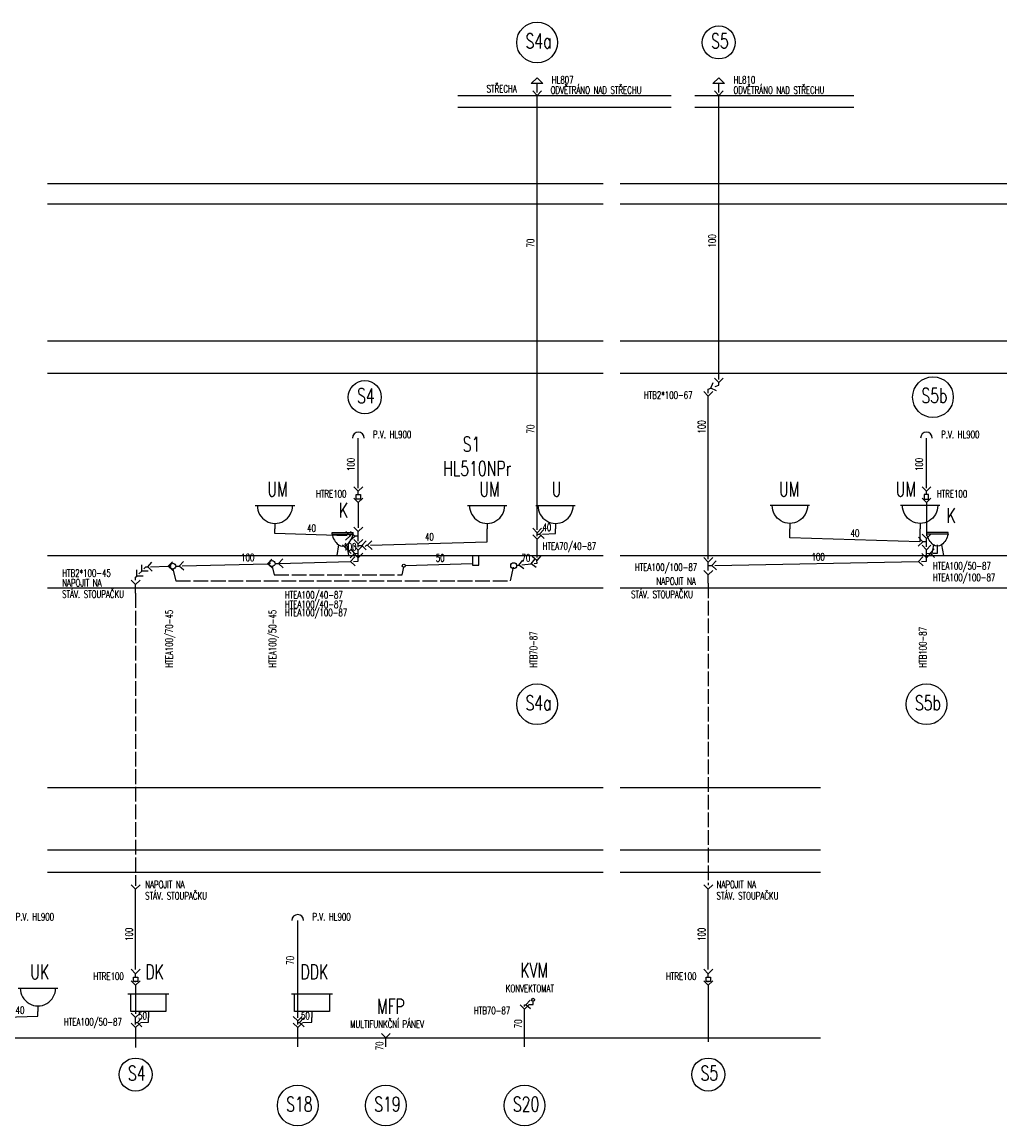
# Model space of a CAD drawing. Extents: x -388847 to -134749, y 81682 to 194994.
# Tile 5 of 23: x -352758 to -335988, y 148582 to 167369. Entities that reach past the tile are written whole.
import ezdxf

# ---------------------------------------------------------------- set-up
doc = ezdxf.new("R2010")
doc.units = 0
doc.header["$MEASUREMENT"] = 0
doc.linetypes.add('CARKOVANA_S', pattern=[6, 5, -1])
for name, color, linetype in [('S721_ODPADNI_POPIS', 7, 'Continuous'), ('S721_ODPADNI_TENKE', 7, 'Continuous'), ('S721_ODPADNI_TLUSTE', 1, 'Continuous'), ('S721_PODLAZI', 7, 'Continuous'), ('S721_PRIPOJ_POPIS', 7, 'Continuous'), ('S721_PRIPOJ_TENKE', 7, 'Continuous'), ('S721_PRIPOJ_TLUSTE', 1, 'Continuous'), ('S721_STOUPACKY_TENKE', 7, 'Continuous'), ('S721_STOUPACKY_TLUSTE', 1, 'Continuous'), ('S721_TVAR_POPIS', 7, 'Continuous'), ('S721_ZARIZENI_TENKE', 7, 'Continuous'), ('S721_ZARIZENI_TLUSTE', 1, 'Continuous'), ('ZT-VOD', 1, 'Continuous')]:
    doc.layers.add(name, color=color, linetype=linetype)
doc.styles.add('SIMP_CZ', font='simplex.shx', dxfattribs={"width": 0.8})

# ---------------------------------------------------------------- blocks, each defined once
blk = doc.blocks.new('S721_KLOZET')
for p, q in [((-180, 210), (180, 210)), ((-180, 180), (-180, 210)), ((180, 180), (180, 210)), ((-180, 180), (180, 180)), ((-70, 0), (-100, -180)), ((70, 0), (100, -180))]:
    blk.add_line(p, q)
for centre, radius, start, end in [((150, 258), 340, 193.336, 229.5231), ((-150, 258), 340, 310.4769, 346.664), ((0, 100), 122, 234.9632, 305.0368)]:
    blk.add_arc(centre, radius, start, end)
blk = doc.blocks.new('S721_UMYVADLO')
blk.add_line((-336, 400), (336, 400))
at = {"linetype": 'Continuous'}
blk.add_line((0, 95), (0, 0), dxfattribs=at)
blk.add_arc((0, 395), 300, 179.0279, 0.9721)
blk = doc.blocks.new('S721_DREZ')
for p, q in [((-350, 400), (350, 400)), ((-300, 100), (-300, 400)), ((300, 400), (300, 100)), ((300, 100), (-300, 100)), ((0, 100), (0, 0))]:
    blk.add_line(p, q)

msp = doc.modelspace()

# ---------------------------------------------------------------- linework, layer by layer
at = {"layer": 'S721_ODPADNI_TENKE'}
for p, q in [((-344088.4, 166322.1), (-343988.4, 166422.1)), ((-343888.4, 166322.1), (-344088.4, 166322.1)), ((-343988.4, 166422.1), (-343888.4, 166322.1)), ((-343988.4, 166172.1), (-343988.4, 166322.1)), ((-340994.8, 166322.1), (-340894.8, 166422.1)), ((-340794.8, 166322.1), (-340994.8, 166322.1)), ((-340894.8, 166422.1), (-340794.8, 166322.1)), ((-340894.8, 166172.1), (-340894.8, 166322.1)), ((-343988.4, 166122.1), (-344063.4, 166197.1)), ((-343913.4, 166197.1), (-343988.4, 166122.1)), ((-340894.8, 166122.1), (-340969.8, 166197.1)), ((-340819.8, 166197.1), (-340894.8, 166122.1)), ((-341032.8, 161136.3), (-340991.4, 161234)), ((-340894.8, 161236.1), (-340969.8, 161311.1)), ((-340819.8, 161311.1), (-340894.8, 161236.1)), ((-341073.6, 161003.9), (-341148.6, 161078.9)), ((-340998.6, 161078.9), (-341073.6, 161003.9)), ((-340935.2, 161094.9), (-341032.8, 161136.3)), ((-347032.9, 159386.4), (-347107.9, 159461.4)), ((-347070.4, 159251.4), (-347070.4, 159326.4)), ((-347070.4, 159326.4), (-346995.4, 159326.4)), ((-346957.9, 159461.4), (-347032.9, 159386.4)), ((-346995.4, 159326.4), (-346995.4, 159251.4)), ((-337433.8, 159461.4), (-337358.8, 159386.4)), ((-337321.3, 159326.4), (-337396.3, 159326.4)), ((-337396.3, 159326.4), (-337396.3, 159251.4)), ((-337358.8, 159386.4), (-337283.8, 159461.4)), ((-337321.3, 159251.4), (-337321.3, 159326.4)), ((-347032.9, 159191.4), (-347107.9, 159266.4)), ((-346995.4, 159251.4), (-347070.4, 159251.4)), ((-346957.9, 159266.4), (-347032.9, 159191.4)), ((-337433.8, 159266.4), (-337358.8, 159191.4)), ((-337396.3, 159251.4), (-337321.3, 159251.4)), ((-337358.8, 159191.4), (-337283.8, 159266.4)), ((-347032.9, 158697.4), (-347107.9, 158772.4)), ((-346957.9, 158772.4), (-347032.9, 158697.4)), ((-343988.4, 158678.7), (-344063.4, 158753.7)), ((-343913.4, 158753.7), (-343988.4, 158678.7)), ((-347251.3, 158551.1), (-347174.1, 158623.8)), ((-347174.1, 158623.8), (-347246.8, 158701)), ((-347171.4, 158549.3), (-347093.8, 158621.7)), ((-347093.8, 158621.7), (-347166.2, 158699.2)), ((-347032.9, 158486.5), (-347107.9, 158561.5)), ((-346957.9, 158561.5), (-347032.9, 158486.5)), ((-343988.4, 158569.7), (-344063.4, 158644.7)), ((-343913.4, 158644.7), (-343988.4, 158569.7)), ((-343946.4, 158654.1), (-343874.1, 158731.7)), ((-343868.8, 158581.8), (-343946.4, 158654.1)), ((-337419.8, 158523.6), (-337492.1, 158601.2)), ((-337433.8, 158652.9), (-337358.8, 158577.9)), ((-337358.8, 158577.9), (-337283.8, 158652.9)), ((-347167.2, 158401.3), (-347094.8, 158323.7)), ((-347032.9, 158383.5), (-347107.9, 158458.5)), ((-346957.9, 158458.5), (-347032.9, 158383.5)), ((-346973.9, 158461.6), (-346901.6, 158539.2)), ((-346896.3, 158389.3), (-346973.9, 158461.6)), ((-346874, 158464.3), (-346801.3, 158541.5)), ((-346796.8, 158391.6), (-346874, 158464.3)), ((-337497.4, 158451.3), (-337419.8, 158523.6)), ((-337433.8, 158463.5), (-337358.8, 158388.5)), ((-337358.8, 158388.5), (-337283.8, 158463.5)), ((-337224.5, 158406.2), (-337296.9, 158328.6)), ((-350082.1, 158111.7), (-350009.1, 158188.6)), ((-348577, 158151.4), (-348504, 158228.3)), ((-348391.1, 158156.3), (-348318.1, 158233.2)), ((-347094.8, 158323.7), (-347172.4, 158251.4)), ((-347165.8, 158188.6), (-347092.8, 158265.5)), ((-347088.9, 158115.6), (-347165.8, 158188.6)), ((-347032.3, 158253.1), (-347106.7, 158328.7)), ((-346956.7, 158327.5), (-347032.3, 158253.1)), ((-344297.4, 158127.2), (-344231.3, 158210.2)), ((-344088.8, 158150.8), (-344022.6, 158233.7)), ((-343991.7, 158205), (-344072.3, 158273.9)), ((-343922.7, 158285.5), (-343991.7, 158205)), ((-341073.6, 158179.8), (-341148.6, 158254.8)), ((-340998.6, 158254.8), (-341073.6, 158179.8)), ((-341011.6, 158120), (-340939.3, 158197.5)), ((-337491.7, 158189.4), (-337418.3, 158265.9)), ((-337415.3, 158116), (-337491.7, 158189.4)), ((-337435.9, 158327), (-337359.7, 158253.1)), ((-337359.7, 158253.1), (-337285.9, 158329.2)), ((-337296.9, 158328.6), (-337219.3, 158256.3)), ((-350804, 157940.5), (-350804, 158046.6)), ((-350719.2, 158025.3), (-350719.2, 158131.4)), ((-350613.1, 158025.3), (-350719.2, 158025.3)), ((-350618.8, 158097.5), (-350545.8, 158174.5)), ((-350541.8, 158024.5), (-350618.8, 158097.5)), ((-350268, 158106.8), (-350195, 158183.7)), ((-350191.1, 158033.8), (-350268, 158106.8)), ((-350005.1, 158038.7), (-350082.1, 158111.7)), ((-348500.1, 158078.4), (-348577, 158151.4)), ((-348314.1, 158083.3), (-348391.1, 158156.3)), ((-344214.5, 158061.1), (-344297.4, 158127.2)), ((-344005.8, 158084.7), (-344088.8, 158150.8)), ((-341073.6, 157962), (-341148.6, 158037)), ((-340998.6, 158037), (-341073.6, 157962)), ((-340934.1, 158047.6), (-341011.6, 158120)), ((-350824.5, 157796.2), (-350899.5, 157871.2)), ((-350749.5, 157871.2), (-350824.5, 157796.2)), ((-350698, 157940.5), (-350804, 157940.5)), ((-350824.5, 152610.1), (-350899.5, 152685.1)), ((-350749.5, 152685.1), (-350824.5, 152610.1)), ((-341073.6, 152610.1), (-341148.6, 152685.1)), ((-340998.6, 152685.1), (-341073.6, 152610.1)), ((-350824.5, 151173.4), (-350899.5, 151248.4)), ((-350749.5, 151248.4), (-350824.5, 151173.4)), ((-341073.6, 151173.4), (-341148.6, 151248.4)), ((-340998.6, 151248.4), (-341073.6, 151173.4)), ((-350824.5, 150978.4), (-350899.5, 151053.4)), ((-350862, 151038.4), (-350862, 151113.4)), ((-350862, 151113.4), (-350787, 151113.4)), ((-350749.5, 151053.4), (-350824.5, 150978.4)), ((-350787, 151113.4), (-350787, 151038.4)), ((-341073.6, 150978.4), (-341148.6, 151053.4)), ((-341111.1, 151038.4), (-341111.1, 151113.4)), ((-341111.1, 151113.4), (-341036.1, 151113.4)), ((-340998.6, 151053.4), (-341073.6, 150978.4)), ((-341036.1, 151113.4), (-341036.1, 151038.4)), ((-350787, 151038.4), (-350862, 151038.4)), ((-341036.1, 151038.4), (-341111.1, 151038.4)), ((-344177.6, 150645.6), (-344105.2, 150723.2)), ((-350824.5, 150426.3), (-350899.5, 150501.3)), ((-350749.5, 150501.3), (-350824.5, 150426.3)), ((-344203.5, 150566.7), (-344278.5, 150641.7)), ((-344128.5, 150641.7), (-344203.5, 150566.7)), ((-344100, 150573.3), (-344177.6, 150645.6)), ((-350824.5, 150258.6), (-350899.5, 150333.6)), ((-350749.5, 150333.6), (-350824.5, 150258.6)), ((-350793.6, 150343.7), (-350721.2, 150421.2)), ((-350716, 150271.3), (-350793.6, 150343.7)), ((-348064.4, 150371.8), (-348139.4, 150446.8)), ((-348064.4, 150257.8), (-348139.4, 150332.8)), ((-347989.4, 150446.8), (-348064.4, 150371.8)), ((-347989.4, 150332.8), (-348064.4, 150257.8)), ((-348034.5, 150342.9), (-347962.1, 150420.4)), ((-347956.9, 150270.5), (-348034.5, 150342.9)), ((-346564.4, 150079.1), (-346639.4, 150154.1)), ((-346489.4, 150154.1), (-346564.4, 150079.1))]:
    msp.add_line(p, q, dxfattribs=at)
for centre in [(-348500.1, 158153.4), (-350191.1, 158108.8), (-344387.8, 158117)]:
    msp.add_circle(centre, 50, dxfattribs=at)
for centre in [(-347032.9, 160288.9), (-337358.8, 160288.9), (-348064.4, 152079.1)]:
    msp.add_arc(centre, 100, 0, 180, dxfattribs=at)
at = {"layer": 'S721_ODPADNI_TLUSTE'}
for p, q in [((-343988.4, 158728.7), (-343988.4, 166122.1)), ((-340894.8, 161286.1), (-340894.8, 166122.1)), ((-340956, 161167.4), (-340894.8, 161192.1)), ((-340894.8, 161192.1), (-340894.8, 161236.1)), ((-341073.6, 161119.9), (-341032.8, 161136.3)), ((-341073.6, 161053.9), (-341073.6, 161119.9)), ((-341073.6, 158229.8), (-341073.6, 161003.9)), ((-347032.9, 159436.4), (-347032.9, 160288.9)), ((-337358.8, 159436.4), (-337358.8, 160288.9)), ((-347032.9, 159326.4), (-347032.9, 159386.4)), ((-337358.8, 159326.4), (-337358.8, 159386.4)), ((-347032.9, 159241.4), (-347032.9, 159251.4)), ((-337358.8, 159241.4), (-337358.8, 159251.4)), ((-337358.8, 159191.4), (-337358.8, 158627.9)), ((-347032.9, 158619.5), (-347093.8, 158621.7)), ((-347032.9, 158536.5), (-347032.9, 158697.4)), ((-343988.4, 158619.7), (-343988.4, 158678.7)), ((-343988.4, 158652.7), (-343946.4, 158654.1)), ((-343988.4, 158255.1), (-343988.4, 158569.7)), ((-337358.8, 158438.5), (-337358.8, 158577.9)), ((-347032.9, 158433.5), (-347032.9, 158486.5)), ((-347032.9, 158459.5), (-346973.9, 158461.6)), ((-347032.9, 158238.5), (-347032.9, 158383.5)), ((-337358.8, 158521.5), (-337419.8, 158523.6)), ((-337358.8, 158243.5), (-337358.8, 158388.5)), ((-347115.8, 158189.9), (-347032.9, 158192.1)), ((-347032.9, 158321.5), (-347094.8, 158323.7)), ((-347032.9, 158192.1), (-347032.3, 158253.1)), ((-343988.4, 158162.1), (-343991.7, 158205)), ((-337441.7, 158190.4), (-337358.8, 158192.1)), ((-337358.8, 158326.5), (-337296.9, 158328.6)), ((-337358.8, 158192.1), (-337357.9, 158253.1)), ((-350768.7, 157975.8), (-350719.2, 158025.3)), ((-350683.8, 158060.7), (-350647.8, 158096.8)), ((-350647.8, 158096.8), (-350618.8, 158097.5)), ((-350218.1, 158108.1), (-350241, 158107.5)), ((-350141.1, 158110.1), (-350082.1, 158111.7)), ((-348527.1, 158152.7), (-348550, 158152.1)), ((-348450.1, 158154.7), (-348391.1, 158156.3)), ((-344338.1, 158122.7), (-344297.4, 158127.2)), ((-344039.1, 158156.4), (-343988.4, 158162.1)), ((-341073.6, 158034.8), (-341073.6, 158179.8)), ((-341073.6, 158117.8), (-341011.6, 158120)), ((-350824.5, 157920), (-350804, 157940.5)), ((-350824.5, 157869), (-350824.5, 157920)), ((-350824.5, 151244.9), (-350824.5, 152610.1)), ((-341073.6, 151244.9), (-341073.6, 152610.1)), ((-348064.4, 150421.8), (-348064.4, 152079.1)), ((-350824.5, 151113.4), (-350824.5, 151173.4)), ((-341073.6, 151113.4), (-341073.6, 151173.4)), ((-350824.5, 151028.4), (-350824.5, 151038.4)), ((-350824.5, 150978.4), (-350824.5, 150488.3)), ((-341073.6, 151028.4), (-341073.6, 151038.4)), ((-341073.6, 150978.4), (-341073.6, 150014.1)), ((-344203.5, 150644.7), (-344177.6, 150645.6)), ((-344203.5, 150616.7), (-344203.5, 150644.7)), ((-344203.5, 149929.1), (-344203.5, 150566.7)), ((-350824.5, 150308.6), (-350824.5, 150426.3)), ((-350824.5, 150342.6), (-350793.6, 150343.7)), ((-348064.4, 150307.8), (-348064.4, 150371.8)), ((-348064.4, 150341.8), (-348034.5, 150342.9)), ((-350824.5, 150258.6), (-350824.5, 149914.8)), ((-348064.4, 149929.1), (-348064.4, 150257.8)), ((-346564.4, 149929.1), (-346564.4, 150079.1))]:
    msp.add_line(p, q, dxfattribs=at)
at = {"layer": 'S721_ODPADNI_TLUSTE', "ltscale": 300}
for p, q in [((-348391.1, 158156.3), (-347165.8, 158188.6)), ((-340961.7, 158121.7), (-337491.7, 158189.4)), ((-350568.8, 158098.8), (-350268, 158106.8)), ((-350032.1, 158113), (-348577, 158151.3))]:
    msp.add_line(p, q, dxfattribs=at)
at = {"layer": 'S721_ODPADNI_TLUSTE', "linetype": 'Continuous', "ltscale": 300}
msp.add_line((-344247.7, 158132.9), (-344088.8, 158150.8), dxfattribs=at)
at = {"layer": 'S721_ODPADNI_TLUSTE', "color": 7}
for p, q in [((-341073.6, 157817), (-341073.6, 157962)), ((-350824.5, 157651.2), (-350824.5, 157796.2))]:
    msp.add_line(p, q, dxfattribs=at)
at = {"layer": 'S721_PODLAZI'}
for p, q in [((-345335.6, 166122.1), (-341708.3, 166122.1)), ((-341301.7, 166122.1), (-338594.5, 166122.1)), ((-345335.6, 165922.1), (-341708.3, 165922.1)), ((-341301.7, 165922.1), (-338594.5, 165922.1)), ((-352324.5, 164622.1), (-342864.6, 164622.1)), ((-342573.6, 164622.1), (-335988.2, 164622.1)), ((-352324.5, 164277.1), (-342864.6, 164277.1)), ((-342573.6, 164277.1), (-335988.2, 164277.1)), ((-352324.5, 161942.1), (-342864.6, 161942.1)), ((-342573.6, 161942.1), (-335988.2, 161942.1)), ((-352324.5, 161392.1), (-342864.6, 161392.1)), ((-342573.6, 161392.1), (-335988.2, 161392.1)), ((-352324.5, 158292.1), (-342864.6, 158292.1)), ((-342573.6, 158292.1), (-335988.2, 158292.1)), ((-352324.5, 157742.1), (-342864.6, 157742.1)), ((-342573.6, 157742.1), (-335988.2, 157742.1)), ((-352324.5, 154342.1), (-342864.6, 154342.1)), ((-342573.6, 154342.1), (-339160.3, 154342.1)), ((-352324.5, 153279.1), (-342864.6, 153279.1)), ((-342573.6, 153279.1), (-339160.3, 153279.1)), ((-352324.5, 152899.1), (-342864.6, 152899.1)), ((-342573.6, 152899.1), (-339160.3, 152899.1)), ((-361707.8, 150079.1), (-339160.3, 150079.1))]:
    msp.add_line(p, q, dxfattribs=at)
at = {"layer": 'S721_PRIPOJ_TENKE', "linetype": 'CARKOVANA_S', "ltscale": 50}
for p, q in [((-350191.1, 158058.8), (-350141.1, 157858.8)), ((-348500.1, 158103.4), (-348465.2, 157963.6)), ((-346286.7, 157963.6), (-346258.2, 158092)), ((-344439.6, 157858.8), (-344387.8, 158092)), ((-350141.1, 157858.8), (-344439.6, 157858.8)), ((-348465.2, 157963.6), (-346286.7, 157963.6)), ((-341073.6, 157817), (-341073.6, 152679.8)), ((-350824.5, 157651.2), (-350824.5, 152671.1))]:
    msp.add_line(p, q, dxfattribs=at)
at = {"layer": 'S721_PRIPOJ_TENKE'}
msp.add_circle((-346258.2, 158117), 25, dxfattribs=at)
at = {"layer": 'S721_PRIPOJ_TLUSTE', "linetype": 'Continuous', "ltscale": 300}
for p, q in [((-348451.8, 158662.1), (-348451.8, 158742.1)), ((-347224, 158625.3), (-348451.8, 158662.1)), ((-343896.4, 158655.9), (-343673.8, 158662.1)), ((-343673.8, 158662.1), (-343673.8, 158742.1)), ((-339684.4, 158591.2), (-339684.4, 158742.1)), ((-337469.8, 158524.8), (-339684.4, 158591.2)), ((-337466.3, 158524.7), (-337466.3, 158742.1)), ((-337171.1, 158332.1), (-337171.1, 158472.1)), ((-337246.9, 158330.4), (-337171.1, 158332.1)), ((-344057.3, 150649.1), (-344057.3, 150704.1)), ((-352487.7, 150449.1), (-352487.7, 150529.1)), ((-344127.6, 150647), (-344057.3, 150649.1)), ((-353035.4, 150433.1), (-352487.7, 150449.1)), ((-350743.6, 150345), (-350607.6, 150349.1)), ((-350607.6, 150349.1), (-350607.6, 150429.1)), ((-347984.5, 150344.6), (-347821.7, 150349.1)), ((-347821.7, 150349.1), (-347821.7, 150429.1))]:
    msp.add_line(p, q, dxfattribs=at)
at = {"layer": 'S721_PRIPOJ_TLUSTE'}
for p, q in [((-347153.1, 158623.1), (-347174.1, 158623.8)), ((-346915.5, 158443.2), (-346895, 158463.7)), ((-346895, 158463.7), (-346874, 158464.3))]:
    msp.add_line(p, q, dxfattribs=at)
at = {"layer": 'S721_PRIPOJ_TLUSTE', "ltscale": 300}
for p, q in [((-344839.6, 158525.3), (-344839.6, 158742.1)), ((-347157.1, 158325.3), (-347299.7, 158472.1)), ((-346824, 158465.8), (-344839.6, 158525.3)), ((-346233.2, 158117.8), (-345090.8, 158152.1))]:
    msp.add_line(p, q, dxfattribs=at)
at = {"layer": 'S721_STOUPACKY_TENKE'}
for centre, radius in [((-343988.4, 167022.1), 346.9), ((-340894.8, 167022.1), 281.2), ((-346921.9, 160984.9), 281.2), ((-337247.8, 160986), 346.9), ((-343988.4, 155759.1), 346.9), ((-337358.8, 155759.1), 346.9), ((-350824.5, 149456.8), 281.2), ((-341073.6, 149456.8), 281.2), ((-348064.4, 148929.1), 346.9), ((-346564.4, 148929.1), 346.9), ((-344203.5, 148929.1), 346.9)]:
    msp.add_circle(centre, radius, dxfattribs=at)
at = {"layer": 'S721_ZARIZENI_TENKE'}
for p, q in [((-345090.8, 158292.1), (-345090.8, 158127.1)), ((-344980.8, 158127.1), (-344980.8, 158292.1)), ((-345090.8, 158127.1), (-344980.8, 158127.1))]:
    msp.add_line(p, q, dxfattribs=at)
msp.add_circle((-344057.3, 150729.1), 25, dxfattribs=at)
at = {"layer": 'ZT-VOD', "color": 1, "linetype": 'Continuous', "ltscale": 300}
msp.add_line((-347032.9, 159191.4), (-347032.9, 158759.6), dxfattribs=at)

# ---------------------------------------------------------------- block references
at = {"layer": 'S721_ZARIZENI_TENKE'}
for name, p in [('S721_UMYVADLO', (-348451.8, 158742.1)), ('S721_UMYVADLO', (-344839.6, 158742.1)), ('S721_UMYVADLO', (-343673.8, 158742.1)), ('S721_KLOZET', (-347299.7, 158472.1)), ('S721_UMYVADLO', (-352487.7, 150529.1)), ('S721_DREZ', (-350607.6, 150429.1)), ('S721_DREZ', (-347821.7, 150429.1))]:
    msp.add_blockref(name, p, dxfattribs=at)
at = {"layer": 'S721_ZARIZENI_TENKE', "xscale": -1}
for name, p in [('S721_UMYVADLO', (-339684.4, 158742.1)), ('S721_UMYVADLO', (-337466.3, 158742.1)), ('S721_KLOZET', (-337171.1, 158472.1))]:
    msp.add_blockref(name, p, dxfattribs=at)

# ---------------------------------------------------------------- texts
at = {"layer": 'S721_ODPADNI_POPIS', "style": 'SIMP_CZ', "width": 0.7}
for s, p in [('ODVĚTRÁNO NAD STŘECHU', (-343758.5, 166149.2)), ('HL807', (-343738.4, 166322.1)), ('ODVĚTRÁNO NAD STŘECHU', (-340644.8, 166149.2)), ('HL810', (-340644.8, 166322.1)), ('P.V. HL900', (-346782.9, 160288.9)), ('P.V. HL900', (-337108.8, 160288.9)), ('100', (-349027.1, 158192.1)), ('70', (-344253.7, 158189.6)), ('100', (-339314.6, 158205)), ('P.V. HL900', (-352865.4, 152079.1)), ('P.V. HL900', (-347814.4, 152079.1))]:
    msp.add_text(s, height=125, dxfattribs=at).set_placement(p)
for s, p in [('70', (-344038.4, 163532.1)), ('100', (-340944.8, 163532.1)), ('70', (-344038.4, 160367.1)), ('100', (-341123.6, 160367.1)), ('100', (-347095.5, 159728.1)), ('100', (-337421.4, 159728.1)), ('100', (-350874.5, 151730.4)), ('100', (-341123.6, 151730.4)), ('70', (-348129.8, 151324.2)), ('70', (-344249.6, 150244.4)), ('70', (-346610.5, 149869.8))]:
    msp.add_text(s, height=125, rotation=90, dxfattribs=at).set_placement(p)
at = {"layer": 'S721_PODLAZI', "style": 'SIMP_CZ', "width": 0.7}
msp.add_text('STŘECHA', height=125, dxfattribs=at).set_placement((-344847.8, 166172.1))
at = {"layer": 'S721_PRIPOJ_POPIS', "style": 'SIMP_CZ', "width": 0.7}
for s, p in [('40', (-347904.1, 158693.7)), ('40', (-343896.7, 158707.4)), ('40', (-345896.9, 158545.6)), ('40', (-338651.4, 158608)), ('100', (-347288.7, 158375.5)), ('50', (-345712.6, 158185.4)), ('40', (-352867.2, 150489.7)), ('50', (-350781.7, 150395.8)), ('50', (-348008.7, 150395.5))]:
    msp.add_text(s, height=125, dxfattribs=at).set_placement(p)
at = {"layer": 'S721_STOUPACKY_TLUSTE', "style": 'SIMP_CZ', "width": 0.7}
for s, p in [('S4a', (-344185.3, 166922.1)), ('S5', (-341026, 166922.1)), ('S4', (-347053.2, 160884.9)), ('S5b', (-337444.7, 160886)), ('S5b', (-337555.6, 155659.1)), ('S4a', (-344185.3, 155659.1)), ('S4', (-350955.8, 149356.8)), ('S5', (-341204.8, 149356.8)), ('S18', (-348261.3, 148829.1)), ('S19', (-346761.3, 148829.1)), ('S20', (-344400.4, 148829.1))]:
    msp.add_text(s, height=250, dxfattribs=at).set_placement(p)
at = {"layer": 'S721_TVAR_POPIS', "style": 'SIMP_CZ', "width": 0.7}
for s, p in [('HTB2*100-67', (-342170.3, 160957.4)), ('HTRE100', (-347751.7, 159279.1)), ('HTRE100', (-337181.7, 159279.1)), ('HTEA70/40-87', (-343894.2, 158389.1)), ('HTEA100/50-87', (-337247.2, 158049.8)), ('HTB2*100-45', (-352074.5, 157929.6)), ('HTEA100/100-87', (-342323.6, 158026.7)), ('NAPOJIT NA ', (-352075.8, 157762)), ('NAPOJIT NA ', (-341956.4, 157788.8)), ('HTEA100/100-87', (-337247.2, 157854.8)), ('STÁV. STOUPAČKU', (-352075.8, 157570)), ('HTEA100/40-87', (-348282.9, 157555.8)), ('STÁV. STOUPAČKU', (-342388.4, 157566.5)), ('HTEA100/40-87', (-348282.9, 157395.8)), ('HTEA100/100-87', (-348282.9, 157257.8)), ('NAPOJIT NA ', (-350661.7, 152627.4)), ('NAPOJIT NA ', (-340932.2, 152627.4)), ('STÁV. STOUPAČKU', (-350661.7, 152435.4)), ('STÁV. STOUPAČKU', (-340932.2, 152435.4)), ('HTRE100', (-351543.3, 151066.1)), ('HTRE100', (-341792.5, 151066.1)), ('KONVEKTOMAT', (-344521.5, 150860.2)), ('HTB70-87', (-345064.4, 150482.2)), ('HTEA100/50-87', (-352044.6, 150289.9)), ('MULTIFUNKČNÍ PÁNEV', (-347169.8, 150252.9))]:
    msp.add_text(s, height=125, dxfattribs=at).set_placement(p)
for s, p in [('HTEA100/70-45', (-350191.1, 156380)), ('HTEA100/50-45', (-348429.8, 156380)), ('HTB70-87', (-343988.4, 156380)), ('HTB100-87', (-337358.8, 156380))]:
    msp.add_text(s, height=125, rotation=90, dxfattribs=at).set_placement(p)
at = {"layer": 'S721_ZARIZENI_TLUSTE', "style": 'SIMP_CZ', "width": 0.7}
for s, p in [('S1', (-345254.3, 160061.4)), ('HL510NPr', (-345589, 159644)), ('UM', (-348583, 159292.1)), ('UM', (-344970.8, 159292.1)), ('U', (-343739.4, 159292.1)), ('UM', (-339869.9, 159292.1)), ('UM', (-337883.3, 159292.1)), ('K', (-347365.3, 158934.9)), ('K', (-337018.4, 158848.7)), ('UK', (-352619, 151079.1)), ('DK', (-350659.5, 151079.1)), ('DDK', (-348018.5, 151079.1)), ('KVM', (-344275.3, 151108.5)), ('MFP', (-346713.7, 150492.7))]:
    msp.add_text(s, height=250, dxfattribs=at).set_placement(p)

doc.saveas('drawing.dxf')
